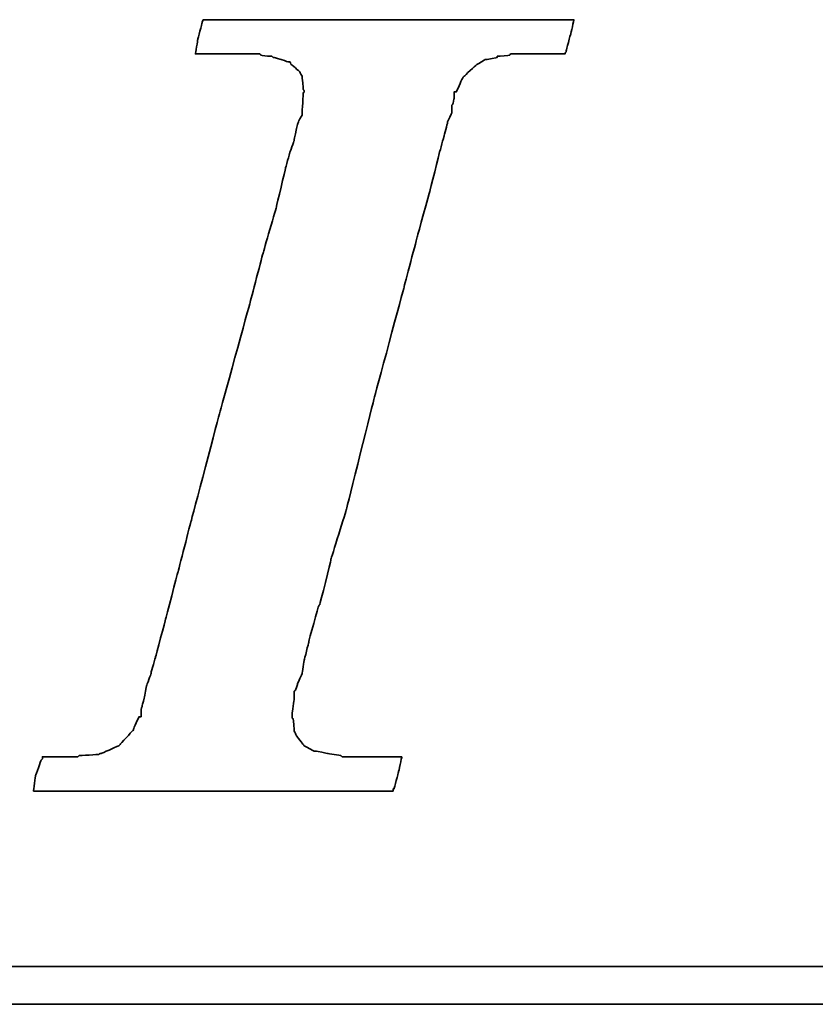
# Model space of a CAD drawing. Header units: millimetres. Extents: x -274 to -78, y 57 to 207.
# Tile 31 of 48: x -107.56 to -105.66, y 145.08 to 147.43. Entities that reach past the tile are written whole.
import ezdxf

# ---------------------------------------------------------------- set-up
doc = ezdxf.new("R2010")
doc.units = ezdxf.units.MM
doc.header["$LTSCALE"] = 0.1
doc.layers.add('CHA', color=7, linetype='CONTINUOUS')
doc.layers.add('layer 1', color=7, linetype='CONTINUOUS')

# ---------------------------------------------------------------- blocks, each defined once
blk = doc.blocks.new('TBI MOTION logo(完整正式版)')
at = {"layer": 'layer 1', "color": 22, "lineweight": 35}
for points, knots in [([(-40.59125, -7.94375), (-40.59125, -7.94375), (-40.97375, -7.94375), (-40.97375, -7.94375), (-40.97375, -7.94375), (-40.97375, -7.94375), (-41.38125, -7.94375), (-41.38125, -7.94375), (-41.38125, -7.94375), (-41.38125, -7.94375), (-41.54875, -7.94375), (-41.54875, -7.94375), (-41.54875, -7.94375), (-41.54875, -7.94375), (-41.59875, -7.94375), (-41.59875, -7.94375), (-41.59875, -7.94375), (-41.59875, -7.94375), (-41.88375, -7.94375), (-41.88375, -7.94375), (-41.88375, -7.94375), (-41.88375, -7.94375), (-41.90875, -7.91875), (-41.90875, -7.91875), (-41.90875, -7.91875), (-41.90875, -7.91875), (-42.19875, -7.87125), (-42.19875, -7.87125), (-42.19875, -7.87125), (-42.19875, -7.87125), (-42.43875, -7.82375), (-42.43875, -7.82375), (-42.43875, -7.82375), (-42.43875, -7.82375), (-42.45875, -7.82375), (-42.45875, -7.82375), (-42.45875, -7.82375), (-42.45875, -7.82375), (-42.48625, -7.82375), (-42.48625, -7.82375), (-42.48625, -7.82375), (-42.48625, -7.82375), (-42.67625, -7.72375), (-42.67625, -7.72375), (-42.67625, -7.72375), (-42.67625, -7.72375), (-42.70125, -7.70375), (-42.70125, -7.70375), (-42.70125, -7.70375), (-42.70125, -7.70375), (-42.72375, -7.67875), (-42.72375, -7.67875), (-42.72375, -7.67875), (-42.72375, -7.67875), (-42.86875, -7.48875), (-42.86875, -7.48875), (-42.86875, -7.48875), (-42.86875, -7.48875), (-42.89375, -7.43875), (-42.89375, -7.43875), (-42.89375, -7.43875), (-42.89375, -7.43875), (-42.91875, -7.38875), (-42.91875, -7.38875), (-42.91875, -7.38875), (-42.91875, -7.38875), (-42.93875, -7.12875), (-42.93875, -7.12875), (-42.93875, -7.12875), (-42.93875, -7.12875), (-42.96375, -7.10375), (-42.96375, -7.10375), (-42.96375, -7.10375), (-42.96375, -7.10375), (-42.96375, -7.05375), (-42.96375, -7.05375), (-42.96375, -7.05375), (-42.96375, -7.05375), (-42.96375, -7.00875), (-42.96375, -7.00875), (-42.96375, -7.00875), (-42.96375, -7.00875), (-42.91875, -6.69625), (-42.91875, -6.69625), (-42.91875, -6.69625), (-42.91875, -6.69625), (-42.91875, -6.62375), (-42.91875, -6.62375), (-42.91875, -6.62375), (-42.91875, -6.62375), (-42.91875, -6.59625), (-42.91875, -6.59625), (-42.91875, -6.59625), (-42.91875, -6.59625), (-42.91875, -6.57375), (-42.91875, -6.57375), (-42.91875, -6.57375), (-42.91875, -6.57375), (-42.91875, -6.52875), (-42.91875, -6.52875), (-42.91875, -6.52875), (-42.91875, -6.52875), (-42.89375, -6.50375), (-42.89375, -6.50375), (-42.89375, -6.50375), (-42.89375, -6.50375), (-42.84375, -6.38375), (-42.84375, -6.38375), (-42.84375, -6.38375), (-42.84375, -6.38375), (-42.84375, -6.35875), (-42.84375, -6.35875), (-42.84375, -6.35875), (-42.84375, -6.35875), (-42.74625, -6.14375), (-42.74625, -6.14375), (-42.74625, -6.14375), (-42.74625, -6.14375), (-42.70125, -5.85375), (-42.70125, -5.85375), (-42.70125, -5.85375), (-42.70125, -5.85375), (-42.60375, -5.47125), (-42.60375, -5.47125), (-42.60375, -5.47125), (-42.60375, -5.47125), (-42.60375, -5.44875), (-42.60375, -5.44875), (-42.60375, -5.44875), (-42.60375, -5.44875), (-42.38875, -4.67875), (-42.38875, -4.67875), (-42.38875, -4.67875), (-42.38875, -4.67875), (-42.36375, -4.65375), (-42.36375, -4.65375), (-42.36375, -4.65375), (-42.36375, -4.65375), (-42.12375, -3.69625), (-42.12375, -3.69625), (-42.12375, -3.69625), (-42.12375, -3.69625), (-42.12375, -3.67374), (-42.12375, -3.67374), (-42.12375, -3.67374), (-42.12375, -3.67374), (-41.78875, -2.59374), (-41.78875, -2.59374), (-41.78875, -2.59374), (-41.78875, -2.59374), (-41.18875, -0.19375), (-41.18875, -0.19375), (-41.18875, -0.19375), (-41.18875, -0.19375), (-40.54375, 2.20624), (-40.54375, 2.20624), (-40.54375, 2.20624), (-40.54375, 2.20624), (-40.25375, 3.30875), (-40.25375, 3.30875), (-40.25375, 3.30875), (-40.25375, 3.30875), (-39.98875, 4.27125), (-39.98875, 4.27125), (-39.98875, 4.27125), (-39.98875, 4.27125), (-39.77375, 5.13125), (-39.77375, 5.13125), (-39.77375, 5.13125), (-39.77375, 5.13125), (-39.67875, 5.47125), (-39.67875, 5.47125), (-39.67875, 5.47125), (-39.67875, 5.47125), (-39.60375, 5.75625), (-39.60375, 5.75625), (-39.60375, 5.75625), (-39.60375, 5.75625), (-39.60375, 5.78125), (-39.60375, 5.78125), (-39.60375, 5.78125), (-39.60375, 5.78125), (-39.50875, 5.97125), (-39.50875, 5.97125), (-39.50875, 5.97125), (-39.50875, 5.97125), (-39.50875, 6.13875), (-39.50875, 6.13875), (-39.50875, 6.13875), (-39.50875, 6.13875), (-39.48625, 6.16625), (-39.48625, 6.16625), (-39.48625, 6.16625), (-39.48625, 6.16625), (-39.46125, 6.28625), (-39.46125, 6.28625), (-39.46125, 6.28625), (-39.46125, 6.28625), (-39.46125, 6.42625), (-39.46125, 6.42625), (-39.46125, 6.42625), (-39.46125, 6.42625), (-39.41375, 6.42625), (-39.41375, 6.42625), (-39.41375, 6.42625), (-39.41375, 6.42625), (-39.29375, 6.69125), (-39.29375, 6.69125), (-39.29375, 6.69125), (-39.29375, 6.69125), (-39.26875, 6.74125), (-39.26875, 6.74125), (-39.26875, 6.74125), (-39.26875, 6.74125), (-39.24375, 6.76625), (-39.24375, 6.76625), (-39.24375, 6.76625), (-39.24375, 6.76625), (-38.98375, 7.00624), (-38.98375, 7.00624), (-38.98375, 7.00624), (-38.98375, 7.00624), (-38.95625, 7.02624), (-38.95625, 7.02624), (-38.95625, 7.02624), (-38.95625, 7.02624), (-38.78875, 7.12624), (-38.78875, 7.12624), (-38.78875, 7.12624), (-38.78875, 7.12624), (-38.76375, 7.12624), (-38.76375, 7.12624), (-38.76375, 7.12624), (-38.76375, 7.12624), (-38.74375, 7.12624), (-38.74375, 7.12624), (-38.74375, 7.12624), (-38.74375, 7.12624), (-38.52875, 7.17125), (-38.52875, 7.17125), (-38.52875, 7.17125), (-38.52875, 7.17125), (-38.52875, 7.19624), (-38.52875, 7.19624), (-38.52875, 7.19624), (-38.52875, 7.19624), (-38.50375, 7.19624), (-38.50375, 7.19624), (-38.50375, 7.19624), (-38.50375, 7.19624), (-38.26125, 7.21875), (-38.26125, 7.21875), (-38.26125, 7.21875), (-38.26125, 7.21875), (-38.23875, 7.24624), (-38.23875, 7.24624), (-38.23875, 7.24624), (-38.23875, 7.24624), (-38.21625, 7.24624), (-38.21625, 7.24624), (-38.21625, 7.24624), (-38.21625, 7.24624), (-38.18875, 7.24624), (-38.18875, 7.24624), (-38.18875, 7.24624), (-38.18875, 7.24624), (-37.90375, 7.24624), (-37.90375, 7.24624), (-37.90375, 7.24624), (-37.90375, 7.24624), (-37.85375, 7.24624), (-37.85375, 7.24624), (-37.85375, 7.24624), (-37.85375, 7.24624), (-37.75875, 7.24624), (-37.75875, 7.24624), (-37.75875, 7.24624), (-37.75875, 7.24624), (-37.42375, 7.24624), (-37.42375, 7.24624), (-37.42375, 7.24624), (-37.42375, 7.24624), (-37.08875, 7.24624), (-37.08875, 7.24624), (-37.08875, 7.24624), (-37.08875, 7.24624), (-37.06375, 7.24624), (-37.06375, 7.24624), (-37.06375, 7.24624), (-37.06375, 7.24624), (-37.06375, 7.26624), (-37.06375, 7.26624), (-37.06375, 7.26624), (-37.06375, 7.26624), (-37.03875, 7.29125), (-37.03875, 7.29125), (-37.03875, 7.29125), (-37.03875, 7.29125), (-37.03875, 7.31625), (-37.03875, 7.31625), (-37.03875, 7.31625), (-37.03875, 7.31625), (-36.94125, 7.67625), (-36.94125, 7.67625), (-36.94125, 7.67625), (-36.94125, 7.67625), (-36.86875, 7.98625), (-36.86875, 7.98625), (-36.86875, 7.98625), (-36.86875, 7.98625), (-36.98875, 7.98625), (-36.98875, 7.98625), (-36.98875, 7.98625), (-36.98875, 7.98625), (-37.42375, 7.98625), (-37.42375, 7.98625), (-37.42375, 7.98625), (-37.42375, 7.98625), (-37.94875, 7.98625), (-37.94875, 7.98625), (-37.94875, 7.98625), (-37.94875, 7.98625), (-38.57375, 7.98625), (-38.57375, 7.98625), (-38.57375, 7.98625), (-38.57375, 7.98625), (-39.29375, 7.98625), (-39.29375, 7.98625), (-39.29375, 7.98625), (-39.29375, 7.98625), (-40.82875, 7.98625), (-40.82875, 7.98625), (-40.82875, 7.98625), (-40.82875, 7.98625), (-42.36375, 7.98625), (-42.36375, 7.98625), (-42.36375, 7.98625), (-42.36375, 7.98625), (-43.08375, 7.98625), (-43.08375, 7.98625), (-43.08375, 7.98625), (-43.08375, 7.98625), (-43.70875, 7.98625), (-43.70875, 7.98625), (-43.70875, 7.98625), (-43.70875, 7.98625), (-44.23375, 7.98625), (-44.23375, 7.98625), (-44.23375, 7.98625), (-44.23375, 7.98625), (-44.66875, 7.98625), (-44.66875, 7.98625), (-44.66875, 7.98625), (-44.66875, 7.98625), (-44.88375, 7.98625), (-44.88375, 7.98625), (-44.88375, 7.98625), (-44.88375, 7.98625), (-44.90875, 7.94125), (-44.90875, 7.94125), (-44.90875, 7.94125), (-44.90875, 7.94125), (-44.90875, 7.91625), (-44.90875, 7.91625), (-44.90875, 7.91625), (-44.90875, 7.91625), (-45.00375, 7.55625), (-45.00375, 7.55625), (-45.00375, 7.55625), (-45.00375, 7.55625), (-45.05375, 7.24624), (-45.05375, 7.24624), (-45.05375, 7.24624), (-45.05375, 7.24624), (-44.61875, 7.24624), (-44.61875, 7.24624), (-44.61875, 7.24624), (-44.61875, 7.24624), (-44.11375, 7.24624), (-44.11375, 7.24624), (-44.11375, 7.24624), (-44.11375, 7.24624), (-43.99375, 7.24624), (-43.99375, 7.24624), (-43.99375, 7.24624), (-43.99375, 7.24624), (-43.94625, 7.24624), (-43.94625, 7.24624), (-43.94625, 7.24624), (-43.94625, 7.24624), (-43.92374, 7.24624), (-43.92374, 7.24624), (-43.92374, 7.24624), (-43.92374, 7.24624), (-43.65875, 7.24624), (-43.65875, 7.24624), (-43.65875, 7.24624), (-43.65875, 7.24624), (-43.63875, 7.21875), (-43.63875, 7.21875), (-43.63875, 7.21875), (-43.63875, 7.21875), (-43.46875, 7.19624), (-43.46875, 7.19624), (-43.46875, 7.19624), (-43.46875, 7.19624), (-43.39875, 7.19624), (-43.39875, 7.19624), (-43.39875, 7.19624), (-43.39875, 7.19624), (-43.37125, 7.17125), (-43.37125, 7.17125), (-43.37125, 7.17125), (-43.37125, 7.17125), (-43.34875, 7.17125), (-43.34875, 7.17125), (-43.34875, 7.17125), (-43.34875, 7.17125), (-43.20375, 7.12624), (-43.20375, 7.12624), (-43.20375, 7.12624), (-43.20375, 7.12624), (-43.05875, 7.07624), (-43.05875, 7.07624), (-43.05875, 7.07624), (-43.05875, 7.07624), (-43.01375, 7.07624), (-43.01375, 7.07624), (-43.01375, 7.07624), (-43.01375, 7.07624), (-42.98875, 7.02624), (-42.98875, 7.02624), (-42.98875, 7.02624), (-42.98875, 7.02624), (-42.79875, 6.86125), (-42.79875, 6.86125), (-42.79875, 6.86125), (-42.79875, 6.86125), (-42.77375, 6.81125), (-42.77375, 6.81125), (-42.77375, 6.81125), (-42.77375, 6.81125), (-42.74625, 6.76625), (-42.74625, 6.76625), (-42.74625, 6.76625), (-42.74625, 6.76625), (-42.72375, 6.47625), (-42.72375, 6.47625), (-42.72375, 6.47625), (-42.72375, 6.47625), (-42.70125, 6.45124), (-42.70125, 6.45124), (-42.70125, 6.45124), (-42.70125, 6.45124), (-42.70125, 6.42625), (-42.70125, 6.42625), (-42.70125, 6.42625), (-42.70125, 6.42625), (-42.72375, 6.40625), (-42.72375, 6.40625), (-42.72375, 6.40625), (-42.72375, 6.40625), (-42.74625, 5.97125), (-42.74625, 5.97125), (-42.74625, 5.97125), (-42.74625, 5.97125), (-42.74625, 5.94625), (-42.74625, 5.94625), (-42.74625, 5.94625), (-42.74625, 5.94625), (-42.74625, 5.92625), (-42.74625, 5.92625), (-42.74625, 5.92625), (-42.74625, 5.92625), (-42.77375, 5.87625), (-42.77375, 5.87625), (-42.77375, 5.87625), (-42.77375, 5.87625), (-42.81875, 5.80625), (-42.81875, 5.80625), (-42.81875, 5.80625), (-42.81875, 5.80625), (-42.86875, 5.63625), (-42.86875, 5.63625), (-42.86875, 5.63625), (-42.86875, 5.63625), (-42.91875, 5.39625), (-42.91875, 5.39625), (-42.91875, 5.39625), (-42.91875, 5.39625), (-42.91875, 5.37124), (-42.91875, 5.37124), (-42.91875, 5.37124), (-42.91875, 5.37124), (-43.01375, 5.10874), (-43.01375, 5.10874), (-43.01375, 5.10874), (-43.01375, 5.10874), (-43.10875, 4.77124), (-43.10875, 4.77124), (-43.10875, 4.77124), (-43.10875, 4.77124), (-43.29875, 3.95625), (-43.29875, 3.95625), (-43.29875, 3.95625), (-43.29875, 3.95625), (-43.58875, 2.95125), (-43.58875, 2.95125), (-43.58875, 2.95125), (-43.58875, 2.95125), (-43.87375, 1.87125), (-43.87375, 1.87125), (-43.87375, 1.87125), (-43.87375, 1.87125), (-44.52625, -0.50374), (-44.52625, -0.50374), (-44.52625, -0.50374), (-44.52625, -0.50374), (-45.14875, -2.85375), (-45.14875, -2.85375), (-45.14875, -2.85375), (-45.14875, -2.85375), (-45.43375, -3.95875), (-45.43375, -3.95875), (-45.43375, -3.95875), (-45.43375, -3.95875), (-45.69875, -4.96875), (-45.69875, -4.96875), (-45.69875, -4.96875), (-45.69875, -4.96875), (-45.91375, -5.78375), (-45.91375, -5.78375), (-45.91375, -5.78375), (-45.91375, -5.78375), (-46.01375, -6.11875), (-46.01375, -6.11875), (-46.01375, -6.11875), (-46.01375, -6.11875), (-46.01375, -6.14375), (-46.01375, -6.14375), (-46.01375, -6.14375), (-46.01375, -6.14375), (-46.10875, -6.40875), (-46.10875, -6.40875), (-46.10875, -6.40875), (-46.10875, -6.40875), (-46.15375, -6.64875), (-46.15375, -6.64875), (-46.15375, -6.64875), (-46.15375, -6.64875), (-46.20375, -6.83875), (-46.20375, -6.83875), (-46.20375, -6.83875), (-46.20375, -6.83875), (-46.22875, -6.93375), (-46.22875, -6.93375), (-46.22875, -6.93375), (-46.22875, -6.93375), (-46.22875, -7.07875), (-46.22875, -7.07875), (-46.22875, -7.07875), (-46.22875, -7.07875), (-46.27375, -7.07875), (-46.27375, -7.07875), (-46.27375, -7.07875), (-46.27375, -7.07875), (-46.39375, -7.34375), (-46.39375, -7.34375), (-46.39375, -7.34375), (-46.39375, -7.34375), (-46.39375, -7.36875), (-46.39375, -7.36875), (-46.39375, -7.36875), (-46.39375, -7.36875), (-46.42125, -7.38875), (-46.42125, -7.38875), (-46.42125, -7.38875), (-46.42125, -7.38875), (-46.68375, -7.67875), (-46.68375, -7.67875), (-46.68375, -7.67875), (-46.68375, -7.67875), (-46.70875, -7.70375), (-46.70875, -7.70375), (-46.70875, -7.70375), (-46.70875, -7.70375), (-46.75375, -7.72375), (-46.75375, -7.72375), (-46.75375, -7.72375), (-46.75375, -7.72375), (-47.08875, -7.87125), (-47.08875, -7.87125), (-47.08875, -7.87125), (-47.08875, -7.87125), (-47.11625, -7.87125), (-47.11625, -7.87125), (-47.11625, -7.87125), (-47.11625, -7.87125), (-47.13875, -7.89375), (-47.13875, -7.89375), (-47.13875, -7.89375), (-47.13875, -7.89375), (-47.56875, -7.91875), (-47.56875, -7.91875), (-47.56875, -7.91875), (-47.56875, -7.91875), (-47.59625, -7.94375), (-47.59625, -7.94375), (-47.59625, -7.94375), (-47.59625, -7.94375), (-47.64375, -7.94375), (-47.64375, -7.94375), (-47.64375, -7.94375), (-47.64375, -7.94375), (-47.73625, -7.94375), (-47.73625, -7.94375), (-47.73625, -7.94375), (-47.73625, -7.94375), (-48.07375, -7.94375), (-48.07375, -7.94375), (-48.07375, -7.94375), (-48.07375, -7.94375), (-48.36125, -7.94375), (-48.36125, -7.94375), (-48.36125, -7.94375), (-48.36125, -7.94375), (-48.36125, -7.96625), (-48.36125, -7.96625), (-48.36125, -7.96625), (-48.36125, -7.96625), (-48.36125, -7.99125), (-48.36125, -7.99125), (-48.36125, -7.99125), (-48.36125, -7.99125), (-48.38875, -8.01375), (-48.38875, -8.01375), (-48.38875, -8.01375), (-48.38875, -8.01375), (-48.50875, -8.34875), (-48.50875, -8.34875), (-48.50875, -8.34875), (-48.50875, -8.34875), (-48.55375, -8.68625), (-48.55375, -8.68625), (-48.55375, -8.68625), (-48.55375, -8.68625), (-48.45875, -8.68625), (-48.45875, -8.68625), (-48.45875, -8.68625), (-48.45875, -8.68625), (-48.07375, -8.68625), (-48.07375, -8.68625), (-48.07375, -8.68625), (-48.07375, -8.68625), (-47.52375, -8.68625), (-47.52375, -8.68625), (-47.52375, -8.68625), (-47.52375, -8.68625), (-46.92375, -8.68625), (-46.92375, -8.68625), (-46.92375, -8.68625), (-46.92375, -8.68625), (-46.25375, -8.68625), (-46.25375, -8.68625), (-46.25375, -8.68625), (-46.25375, -8.68625), (-46.20375, -8.68625), (-46.20375, -8.68625), (-46.20375, -8.68625), (-46.20375, -8.68625), (-44.71375, -8.68625), (-44.71375, -8.68625), (-44.71375, -8.68625), (-44.71375, -8.68625), (-43.22875, -8.68625), (-43.22875, -8.68625), (-43.22875, -8.68625), (-43.22875, -8.68625), (-42.55875, -8.68625), (-42.55875, -8.68625), (-42.55875, -8.68625), (-42.55875, -8.68625), (-42.50875, -8.68625), (-42.50875, -8.68625), (-42.50875, -8.68625), (-42.50875, -8.68625), (-41.93375, -8.68625), (-41.93375, -8.68625), (-41.93375, -8.68625), (-41.93375, -8.68625), (-41.38125, -8.68625), (-41.38125, -8.68625), (-41.38125, -8.68625), (-41.38125, -8.68625), (-40.97375, -8.68625), (-40.97375, -8.68625), (-40.97375, -8.68625), (-40.97375, -8.68625), (-40.78125, -8.68625), (-40.78125, -8.68625), (-40.78125, -8.68625), (-40.78125, -8.68625), (-40.78125, -8.63875), (-40.78125, -8.63875), (-40.78125, -8.63875), (-40.78125, -8.63875), (-40.75875, -8.63875), (-40.75875, -8.63875), (-40.75875, -8.63875), (-40.75875, -8.63875), (-40.66375, -8.27875), (-40.66375, -8.27875), (-40.66375, -8.27875), (-40.66375, -8.27875), (-40.59125, -7.94375), (-40.59125, -7.94375)], [0, 0, 0, 0, 0.00558659, 0.00558659, 0.00558659, 0.0055866, 0.01117318, 0.01117318, 0.01117318, 0.01117319, 0.01675978, 0.01675978, 0.01675978, 0.01675979, 0.02234637, 0.02234637, 0.02234637, 0.02234638, 0.02793296, 0.02793296, 0.02793296, 0.02793297, 0.03351955, 0.03351955, 0.03351955, 0.03351956, 0.03910615, 0.03910615, 0.03910615, 0.03910616, 0.04469274, 0.04469274, 0.04469274, 0.04469275, 0.05027933, 0.05027933, 0.05027933, 0.05027934, 0.05586592, 0.05586592, 0.05586592, 0.05586593, 0.06145251, 0.06145251, 0.06145251, 0.06145252, 0.06703911, 0.06703911, 0.06703911, 0.06703912, 0.0726257, 0.0726257, 0.0726257, 0.07262571, 0.07821229, 0.07821229, 0.07821229, 0.0782123, 0.08379888, 0.08379888, 0.08379888, 0.08379889, 0.08938547, 0.08938547, 0.08938547, 0.08938548, 0.09497207, 0.09497207, 0.09497207, 0.09497208, 0.10055866, 0.10055866, 0.10055866, 0.10055867, 0.10614525, 0.10614525, 0.10614525, 0.10614526, 0.11173184, 0.11173184, 0.11173184, 0.11173185, 0.11731844, 0.11731844, 0.11731844, 0.11731845, 0.12290503, 0.12290503, 0.12290503, 0.12290504, 0.12849162, 0.12849162, 0.12849162, 0.12849163, 0.13407821, 0.13407821, 0.13407821, 0.13407822, 0.1396648, 0.1396648, 0.1396648, 0.13966481, 0.1452514, 0.1452514, 0.1452514, 0.14525141, 0.15083799, 0.15083799, 0.15083799, 0.150838, 0.15642458, 0.15642458, 0.15642458, 0.15642459, 0.16201117, 0.16201117, 0.16201117, 0.16201118, 0.16759777, 0.16759777, 0.16759777, 0.16759778, 0.17318436, 0.17318436, 0.17318436, 0.17318437, 0.17877095, 0.17877095, 0.17877095, 0.17877096, 0.18435754, 0.18435754, 0.18435754, 0.18435755, 0.18994413, 0.18994413, 0.18994413, 0.18994414, 0.19553073, 0.19553073, 0.19553073, 0.19553074, 0.20111732, 0.20111732, 0.20111732, 0.20111733, 0.20670391, 0.20670391, 0.20670391, 0.20670392, 0.2122905, 0.2122905, 0.2122905, 0.21229051, 0.21787709, 0.21787709, 0.21787709, 0.2178771, 0.22346369, 0.22346369, 0.22346369, 0.2234637, 0.22905028, 0.22905028, 0.22905028, 0.22905029, 0.23463687, 0.23463687, 0.23463687, 0.23463688, 0.24022346, 0.24022346, 0.24022346, 0.24022347, 0.24581006, 0.24581006, 0.24581006, 0.24581007, 0.25139665, 0.25139665, 0.25139665, 0.25139666, 0.25698324, 0.25698324, 0.25698324, 0.25698325, 0.26256983, 0.26256983, 0.26256983, 0.26256984, 0.26815642, 0.26815642, 0.26815642, 0.26815643, 0.27374302, 0.27374302, 0.27374302, 0.27374303, 0.27932961, 0.27932961, 0.27932961, 0.27932962, 0.2849162, 0.2849162, 0.2849162, 0.28491621, 0.29050279, 0.29050279, 0.29050279, 0.2905028, 0.29608939, 0.29608939, 0.29608939, 0.2960894, 0.30167598, 0.30167598, 0.30167598, 0.30167599, 0.30726257, 0.30726257, 0.30726257, 0.30726258, 0.31284916, 0.31284916, 0.31284916, 0.31284917, 0.31843575, 0.31843575, 0.31843575, 0.31843576, 0.32402235, 0.32402235, 0.32402235, 0.32402236, 0.32960894, 0.32960894, 0.32960894, 0.32960895, 0.33519553, 0.33519553, 0.33519553, 0.33519554, 0.34078212, 0.34078212, 0.34078212, 0.34078213, 0.34636872, 0.34636872, 0.34636872, 0.34636873, 0.35195531, 0.35195531, 0.35195531, 0.35195532, 0.3575419, 0.3575419, 0.3575419, 0.35754191, 0.36312849, 0.36312849, 0.36312849, 0.3631285, 0.36871508, 0.36871508, 0.36871508, 0.36871509, 0.37430168, 0.37430168, 0.37430168, 0.37430169, 0.37988827, 0.37988827, 0.37988827, 0.37988828, 0.38547486, 0.38547486, 0.38547486, 0.38547487, 0.39106145, 0.39106145, 0.39106145, 0.39106146, 0.39664804, 0.39664804, 0.39664804, 0.39664805, 0.40223464, 0.40223464, 0.40223464, 0.40223465, 0.40782123, 0.40782123, 0.40782123, 0.40782124, 0.41340782, 0.41340782, 0.41340782, 0.41340783, 0.41899441, 0.41899441, 0.41899441, 0.41899442, 0.42458101, 0.42458101, 0.42458101, 0.42458102, 0.4301676, 0.4301676, 0.4301676, 0.43016761, 0.43575419, 0.43575419, 0.43575419, 0.4357542, 0.44134078, 0.44134078, 0.44134078, 0.44134079, 0.44692737, 0.44692737, 0.44692737, 0.44692738, 0.45251397, 0.45251397, 0.45251397, 0.45251398, 0.45810056, 0.45810056, 0.45810056, 0.45810057, 0.46368715, 0.46368715, 0.46368715, 0.46368716, 0.46927374, 0.46927374, 0.46927374, 0.46927375, 0.47486034, 0.47486034, 0.47486034, 0.47486035, 0.48044693, 0.48044693, 0.48044693, 0.48044694, 0.48603352, 0.48603352, 0.48603352, 0.48603353, 0.49162011, 0.49162011, 0.49162011, 0.49162012, 0.4972067, 0.4972067, 0.4972067, 0.49720671, 0.5027933, 0.5027933, 0.5027933, 0.50279331, 0.50837989, 0.50837989, 0.50837989, 0.5083799, 0.51396648, 0.51396648, 0.51396648, 0.51396649, 0.51955307, 0.51955307, 0.51955307, 0.51955308, 0.52513966, 0.52513966, 0.52513966, 0.52513967, 0.53072626, 0.53072626, 0.53072626, 0.53072627, 0.53631285, 0.53631285, 0.53631285, 0.53631286, 0.54189944, 0.54189944, 0.54189944, 0.54189945, 0.54748603, 0.54748603, 0.54748603, 0.54748604, 0.55307263, 0.55307263, 0.55307263, 0.55307264, 0.55865922, 0.55865922, 0.55865922, 0.55865923, 0.56424581, 0.56424581, 0.56424581, 0.56424582, 0.5698324, 0.5698324, 0.5698324, 0.56983241, 0.57541899, 0.57541899, 0.57541899, 0.575419, 0.58100559, 0.58100559, 0.58100559, 0.5810056, 0.58659218, 0.58659218, 0.58659218, 0.58659219, 0.59217877, 0.59217877, 0.59217877, 0.59217878, 0.59776536, 0.59776536, 0.59776536, 0.59776537, 0.60335196, 0.60335196, 0.60335196, 0.60335197, 0.60893855, 0.60893855, 0.60893855, 0.60893856, 0.61452514, 0.61452514, 0.61452514, 0.61452515, 0.62011173, 0.62011173, 0.62011173, 0.62011174, 0.62569832, 0.62569832, 0.62569832, 0.62569833, 0.63128492, 0.63128492, 0.63128492, 0.63128493, 0.63687151, 0.63687151, 0.63687151, 0.63687152, 0.6424581, 0.6424581, 0.6424581, 0.64245811, 0.64804469, 0.64804469, 0.64804469, 0.6480447, 0.65363128, 0.65363128, 0.65363128, 0.65363129, 0.65921788, 0.65921788, 0.65921788, 0.65921789, 0.66480447, 0.66480447, 0.66480447, 0.66480448, 0.67039106, 0.67039106, 0.67039106, 0.67039107, 0.67597765, 0.67597765, 0.67597765, 0.67597766, 0.68156425, 0.68156425, 0.68156425, 0.68156426, 0.68715084, 0.68715084, 0.68715084, 0.68715085, 0.69273743, 0.69273743, 0.69273743, 0.69273744, 0.69832402, 0.69832402, 0.69832402, 0.69832403, 0.70391061, 0.70391061, 0.70391061, 0.70391062, 0.70949721, 0.70949721, 0.70949721, 0.70949722, 0.7150838, 0.7150838, 0.7150838, 0.71508381, 0.72067039, 0.72067039, 0.72067039, 0.7206704, 0.72625698, 0.72625698, 0.72625698, 0.72625699, 0.73184358, 0.73184358, 0.73184358, 0.73184359, 0.73743017, 0.73743017, 0.73743017, 0.73743018, 0.74301676, 0.74301676, 0.74301676, 0.74301677, 0.74860335, 0.74860335, 0.74860335, 0.74860336, 0.75418994, 0.75418994, 0.75418994, 0.75418995, 0.75977654, 0.75977654, 0.75977654, 0.75977655, 0.76536313, 0.76536313, 0.76536313, 0.76536314, 0.77094972, 0.77094972, 0.77094972, 0.77094973, 0.77653631, 0.77653631, 0.77653631, 0.77653632, 0.78212291, 0.78212291, 0.78212291, 0.78212292, 0.7877095, 0.7877095, 0.7877095, 0.78770951, 0.79329609, 0.79329609, 0.79329609, 0.7932961, 0.79888268, 0.79888268, 0.79888268, 0.79888269, 0.80446927, 0.80446927, 0.80446927, 0.80446928, 0.81005587, 0.81005587, 0.81005587, 0.81005588, 0.81564246, 0.81564246, 0.81564246, 0.81564247, 0.82122905, 0.82122905, 0.82122905, 0.82122906, 0.82681564, 0.82681564, 0.82681564, 0.82681565, 0.83240223, 0.83240223, 0.83240223, 0.83240224, 0.83798883, 0.83798883, 0.83798883, 0.83798884, 0.84357542, 0.84357542, 0.84357542, 0.84357543, 0.84916201, 0.84916201, 0.84916201, 0.84916202, 0.8547486, 0.8547486, 0.8547486, 0.85474861, 0.8603352, 0.8603352, 0.8603352, 0.86033521, 0.86592179, 0.86592179, 0.86592179, 0.8659218, 0.87150838, 0.87150838, 0.87150838, 0.87150839, 0.87709497, 0.87709497, 0.87709497, 0.87709498, 0.88268156, 0.88268156, 0.88268156, 0.88268157, 0.88826816, 0.88826816, 0.88826816, 0.88826817, 0.89385475, 0.89385475, 0.89385475, 0.89385476, 0.89944134, 0.89944134, 0.89944134, 0.89944135, 0.90502793, 0.90502793, 0.90502793, 0.90502794, 0.91061453, 0.91061453, 0.91061453, 0.91061454, 0.91620112, 0.91620112, 0.91620112, 0.91620113, 0.92178771, 0.92178771, 0.92178771, 0.92178772, 0.9273743, 0.9273743, 0.9273743, 0.92737431, 0.93296089, 0.93296089, 0.93296089, 0.9329609, 0.93854749, 0.93854749, 0.93854749, 0.9385475, 0.94413408, 0.94413408, 0.94413408, 0.94413409, 0.94972067, 0.94972067, 0.94972067, 0.94972068, 0.95530726, 0.95530726, 0.95530726, 0.95530727, 0.96089385, 0.96089385, 0.96089385, 0.96089386, 0.96648045, 0.96648045, 0.96648045, 0.96648046, 0.97206704, 0.97206704, 0.97206704, 0.97206705, 0.97765363, 0.97765363, 0.97765363, 0.97765364, 0.98324022, 0.98324022, 0.98324022, 0.98324023, 0.98882682, 0.98882682, 0.98882682, 0.98882683, 0.99441341, 0.99441341, 0.99441341, 0.99441342, 1, 1, 1, 1]), ([(75.90875, -9.47875), (75.90875, -9.47875), (75.90875, -12.28625), (75.90875, -12.28625), (75.90875, -12.28625), (75.90875, -12.28625), (75.90875, -12.47875), (75.90875, -12.47875), (75.90875, -12.47875), (75.90875, -12.47875), (75.71625, -12.47875), (75.71625, -12.47875), (75.71625, -12.47875), (75.71625, -12.47875), (-88.32875, -12.47875), (-88.32875, -12.47875), (-88.32875, -12.47875), (-88.32875, -12.47875), (-88.32875, -13.29375), (-88.32875, -13.29375), (-88.32875, -13.29375), (-88.32875, -13.29375), (82.89125, -13.29375), (82.89125, -13.29375), (82.89125, -13.29375), (82.89125, -13.29375), (75.90875, -9.47875), (75.90875, -9.47875)], [0, 0, 0, 0, 0.14285714, 0.14285714, 0.14285714, 0.14285715, 0.28571429, 0.28571429, 0.28571429, 0.2857143, 0.42857143, 0.42857143, 0.42857143, 0.42857144, 0.57142857, 0.57142857, 0.57142857, 0.57142858, 0.71428571, 0.71428571, 0.71428571, 0.71428572, 0.85714286, 0.85714286, 0.85714286, 0.85714287, 1, 1, 1, 1])]:
    blk.add_open_spline(points, degree=3, knots=knots, dxfattribs=at)

msp = doc.modelspace()

# ---------------------------------------------------------------- block references
at = {"layer": 'CHA', "color": 7, "xscale": 0.1103367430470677, "yscale": 0.1103367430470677, "zscale": 0.1103367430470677}
msp.add_blockref('TBI MOTION logo(完整正式版)', (-102.1714, 146.5479), dxfattribs=at)

doc.saveas('drawing.dxf')
